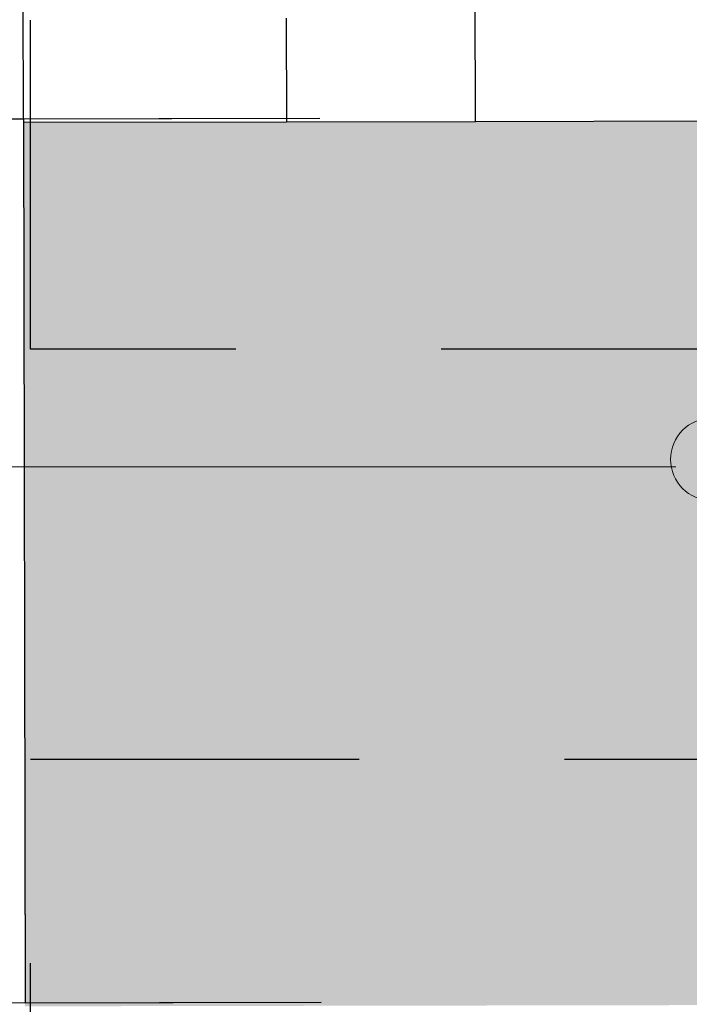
# Model space of a CAD drawing. Header units: millimetres. Extents: x -28761 to 4793, y -4271 to 20239.
# Tile 200 of 256: x -10985 to -10577, y 14848 to 15447. Entities that reach past the tile are written whole.
import ezdxf

# ---------------------------------------------------------------- set-up
doc = ezdxf.new("R2010")
doc.units = ezdxf.units.MM
doc.header["$MEASUREMENT"] = 0
doc.linetypes.add('Wipeout_Contour', pattern=[1000, 0, -1000])
doc.linetypes.add('Čárkovaná', pattern=[325, 200, -125])
for name, color, linetype in [('5._POHLED ZÁPADNÍ_1_Nové_Konstrukce - nenosné', 7, 'Continuous'), ('5._POHLED ZÁPADNÍ_1_Nové_Konstrukce - nosné', 7, 'Continuous'), ('5._POHLED ZÁPADNÍ_1_Nové_Otvory – Dveře', 7, 'Continuous'), ('5._POHLED ZÁPADNÍ_1_Nové_Výplně – Řezové', 7, 'Continuous'), ('5._POHLED ZÁPADNÍ_1_TZB - kanalizace', 7, 'Continuous'), ('5._POHLED ZÁPADNÍ_1_Výplně – Řezové', 7, 'Continuous')]:
    doc.layers.add(name, color=color, linetype=linetype)

msp = doc.modelspace()

# ---------------------------------------------------------------- hatches: boundary and pattern name
at = {"layer": '5._POHLED ZÁPADNÍ_1_Nové_Výplně – Řezové', "linetype": 'Continuous', "lineweight": 0, "true_color": 0xf2b2b2}
msp.add_hatch(color=9, dxfattribs=at).paths.add_polyline_path([(-10532.23, 15385.04), (-10982.23, 15384.21), (-10981.25, 14849.19), (-10531.25, 14850.02)])
at = {"layer": '5._POHLED ZÁPADNÍ_1_Výplně – Řezové', "linetype": 'Continuous', "lineweight": 13}
msp.add_hatch(color=254, dxfattribs=at).paths.add_polyline_path([(-10981.25, 14849.19), (-10981.25, 14846.59), (-10531.25, 14847.41), (-10531.25, 14850.02)])

# ---------------------------------------------------------------- linework, layer by layer
at = {"layer": '5._POHLED ZÁPADNÍ_1_Nové_Konstrukce - nenosné', "color": 1, "linetype": 'Čárkovaná', "lineweight": 25}
for p, q in [((-10977.99, 15246.18), (-10977.99, 16545.36)), ((-10528.02, 15246.18), (-10977.99, 15246.18)), ((-10977.99, 13697.77), (-10977.99, 14996.96)), ((-10977.99, 14996.96), (-10528.02, 14996.96))]:
    msp.add_line(p, q, dxfattribs=at)
at = {"layer": '5._POHLED ZÁPADNÍ_1_Nové_Konstrukce - nosné', "color": 1, "linetype": 'Continuous', "lineweight": 25}
for p, q in [((-10982.23, 15384.21), (-10822.23, 15384.51)), ((-10822.23, 15384.51), (-10707.23, 15384.72)), ((-10707.23, 15384.72), (-10532.23, 15385.04))]:
    msp.add_line(p, q, dxfattribs=at)
at = {"layer": '5._POHLED ZÁPADNÍ_1_Nové_Konstrukce - nosné', "color": 1, "linetype": 'Continuous', "lineweight": 25, "flags": 128}
msp.add_lwpolyline([(-10982.23, 15384.21), (-10981.25, 14849.19)], dxfattribs=at)
at = {"layer": '5._POHLED ZÁPADNÍ_1_Nové_Otvory – Dveře', "color": 1, "linetype": 'Continuous', "lineweight": 25}
for p, q in [((-10982.23, 15384.21), (-10984.15, 16434.21)), ((-10707.23, 15384.72), (-10707.37, 15459.72)), ((-10822.35, 15447.51), (-10822.23, 15384.51)), ((-10982.23, 15384.21), (-10822.23, 15384.51)), ((-10822.23, 15384.51), (-10707.23, 15384.72)), ((-10822.23, 15384.51), (-10707.23, 15384.72)), ((-10822.23, 15384.51), (-10707.23, 15384.72)), ((-10707.23, 15384.72), (-10532.23, 15385.04))]:
    msp.add_line(p, q, dxfattribs=at)
at = {"layer": '5._POHLED ZÁPADNÍ_1_TZB - kanalizace', "color": 30, "linetype": 'Continuous', "lineweight": 20, "true_color": 0xff6600}
msp.add_circle((-10563.52, 15179.21), 25, dxfattribs=at)

# ---------------------------------------------------------------- next in the draw order: wipeouts: each hides what was drawn before it
at = {"color": 254, "linetype": 'Wipeout_Contour', "lineweight": 0, "ltscale": 74931.014029}
msp.add_wipeout([(-10982, 15386.14), (-11142, 15385.86), (-11141.04, 14848.24), (-10981.04, 14848.52)], dxfattribs=at).dxf.layer = '5._POHLED ZÁPADNÍ_1_Nové_Výplně – Řezové'

# ---------------------------------------------------------------- next in the draw order: linework, layer by layer
at = {"layer": '5._POHLED ZÁPADNÍ_1_Nové_Konstrukce - nosné', "color": 1, "linetype": 'Continuous', "lineweight": 25}
for p, q in [((-10802, 15386.46), (-11142, 15385.86)), ((-10802, 15386.46), (-10982, 15386.14)), ((-10801.04, 14848.84), (-11141.04, 14848.24)), ((-10801.04, 14848.84), (-10981.04, 14848.52))]:
    msp.add_line(p, q, dxfattribs=at)
at = {"layer": '5._POHLED ZÁPADNÍ_1_Nové_Konstrukce - nosné', "color": 1, "linetype": 'Continuous', "lineweight": 25, "flags": 128}
msp.add_lwpolyline([(-10981.04, 14848.52), (-10982, 15386.14)], dxfattribs=at)
at = {"layer": '5._POHLED ZÁPADNÍ_1_Nové_Otvory – Dveře', "color": 1, "linetype": 'Continuous', "lineweight": 25}
for p, q in [((-10802, 15386.46), (-11142, 15385.86)), ((-10802, 15386.46), (-10982, 15386.14)), ((-10801.04, 14848.84), (-11141.04, 14848.24)), ((-10801.04, 14848.84), (-10981.04, 14848.52))]:
    msp.add_line(p, q, dxfattribs=at)
at = {"layer": '5._POHLED ZÁPADNÍ_1_TZB - kanalizace', "color": 30, "linetype": 'Continuous', "lineweight": 20, "true_color": 0xff6600}
msp.add_line((-10585.22, 15174.66), (-11259.02, 15174.66), dxfattribs=at)

doc.saveas('drawing.dxf')
